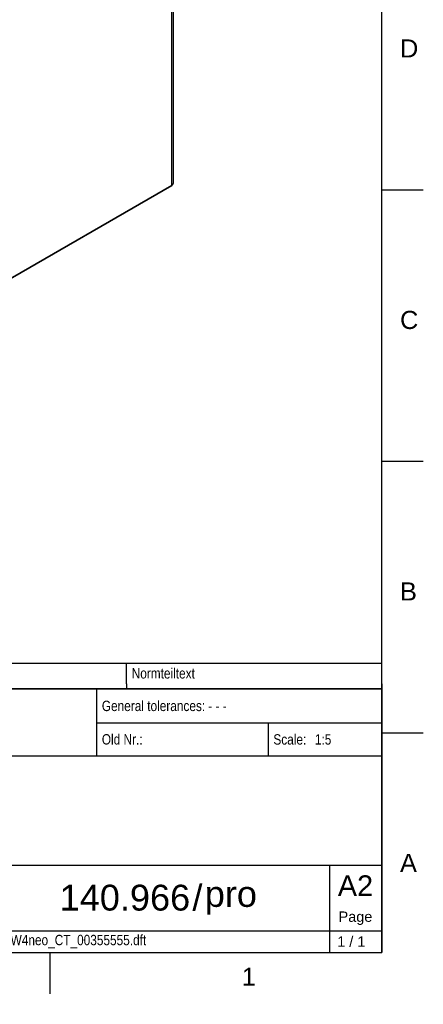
# Model space of a CAD drawing. Header units: millimetres. Extents: x 0 to 592, y 0 to 418.
# Tile 28 of 36: x 514 to 592, y 0 to 190. Entities that reach past the tile are written whole.
import ezdxf
from ezdxf import colors
from ezdxf.entities.mleader import LeaderData, LeaderLine
from ezdxf.math import Vec2, Vec3

# ---------------------------------------------------------------- set-up
doc = ezdxf.new("R2010")
doc.units = ezdxf.units.MM
for name, color, linetype in [('140.966_BW4NEO_C', 7, 'Continuous'), ('Cartouche', 7, 'Continuous'), ('Défaut', 7, 'Continuous'), ('Format', 7, 'Continuous'), ('Marges', 7, 'Continuous'), ('Standard', 7, 'Continuous')]:
    doc.layers.add(name, color=color, linetype=linetype)

# ---------------------------------------------------------------- blocks, each defined once
blk = doc.blocks.new('SE3')
at = {"layer": '140.966_BW4NEO_C', "color": 7, "linetype": 'Continuous'}
for p, q in [((543.36, 158.41), (543.36, 225.13)), ((543.65, 158.82), (543.65, 225.56)), ((488.43, 126.66), (543.34, 158.36)), ((488.45, 126.71), (543.36, 158.41))]:
    blk.add_line(p, q, dxfattribs=at)
for centre, radius, start, end in [((-8930.88, 15841.45), 18265.56, 301.014791, 301.244681), ((543.05, 158.91), 0.621, 297.5713, 338.4633), ((542.99, 158.87), 0.659, 344.058, 354.5214)]:
    blk.add_arc(centre, radius, start, end, dxfattribs=at)
blk.add_ellipse((543.29, 158.45), major_axis=(-0.05, 0.0866), ratio=0.57735, start_param=3.141593, end_param=3.926991, dxfattribs=at)
for points, knots in [([(480.56, 187.36), (488.92, 192.41), (502.3, 200.49), (518.7, 210.39), (528.54, 216.33), (534.44, 219.9), (537.98, 222.04), (540.1, 223.32), (541.38, 224.09), (542.18, 224.57), (542.68, 224.88), (542.98, 225.06), (543.14, 225.15), (543.22, 225.21), (543.27, 225.23), (543.29, 225.25)], [0, 0, 0, 0, 0.4, 0.64, 0.784, 0.8704, 0.92224, 0.953344, 0.972006, 0.983204, 0.991602, 0.995801, 0.9979, 0.998948, 1, 1, 1, 1]), ([(543.36, 158.41), (543.45, 158.46), (543.52, 158.52), (543.62, 158.66), (543.65, 158.74), (543.65, 158.81), (543.65, 158.82), (543.65, 158.82)], [0, 0, 0, 0, 0.25, 0.25, 0.5, 0.5, 0.5081929, 0.5081929, 0.5081929, 0.5081929])]:
    blk.add_open_spline(points, degree=3, knots=knots, dxfattribs=at)
blk = doc.blocks.new('_Dot')
at = {"color": 0, "linetype": 'ByBlock', "lineweight": -2}
blk.add_line((-0.5, 0), (-1, 0), dxfattribs=at)
at = {"color": 0, "linetype": 'ByBlock', "const_width": 0.5}
blk.add_lwpolyline([(-0.25, 0, 1), (0.25, 0, 1)], format="xyb", close=True, dxfattribs=at)
blk = doc.blocks.new('SE5')
at = {"layer": 'Marges', "char_height": 3.5, "width": 3.7133, "attachment_point": 1}
for s, insert in [('{\\fArial|b0||i0||c0|p34;\\C7;\\H3.5;\\W1.;D}', (587.5, 186.59)), ('{\\fArial|b0||i0||c0|p34;\\C7;\\H3.5;\\W1.;C}', (587.5, 134.09)), ('{\\fArial|b0||i0||c0|p34;\\C7;\\H3.5;\\W1.;B}', (587.5, 81.59)), ('{\\fArial|b0||i0||c0|p34;\\C7;\\H3.5;\\W1.;A}', (587.5, 29.09)), ('{\\fArial|b0||i0||c0|p34;\\C7;\\H3.5;\\W1.;1}', (556.88, 7.08))]:
    blk.add_mtext(s, dxfattribs=dict(at, insert=insert))
blk = doc.blocks.new('SE4')
at = {"layer": 'Marges'}
blk.add_blockref('SE5', (0, 0), dxfattribs=at)

msp = doc.modelspace()

# ---------------------------------------------------------------- linework, layer by layer
at = {"layer": 'Cartouche', "color": 7, "linetype": 'Continuous'}
for p, q in [((583.9868, 60.9908), (393.9868, 60.9908)), ((528.8088, 60.9908), (528.8088, 48.0686)), ((528.8088, 54.4008), (583.9867, 54.4008)), ((450.4467, 48.0686), (583.9867, 48.0686)), ((447.4467, 26.9186), (583.9867, 26.9186)), ((573.8268, 26.9186), (573.8266, 9.9986)), ((471.3467, 14.2286), (583.9867, 14.2286))]:
    msp.add_line(p, q, dxfattribs=at)
at = {"layer": 'Défaut', "color": 7, "linetype": 'Continuous'}
for p, q in [((393.9867, 65.9908), (583.9867, 65.9908)), ((534.5867, 61.9908), (534.5867, 65.9908)), ((583.9867, 61.9908), (583.9867, 65.9908)), ((393.9866, 60.9908), (583.9866, 60.9908)), ((393.9867, 60.9908), (583.9867, 60.9908)), ((534.5867, 61.9908), (534.5867, 60.9908)), ((583.9867, 61.9908), (583.9867, 60.9908)), ((583.9867, 60.9908), (583.9867, 9.99)), ((561.9988, 54.4008), (561.9988, 48.0708)), ((393.9867, 9.99), (583.9867, 9.99))]:
    msp.add_line(p, q, dxfattribs=at)
at = {"layer": 'Marges', "color": 7, "linetype": 'Continuous'}
for p, q in [((584, 10), (584, 410)), ((584, 157.5), (592, 157.5)), ((584, 105), (592, 105)), ((584, 52.5), (592, 52.5)), ((10, 10), (584, 10)), ((519.75, 10), (519.75, 2))]:
    msp.add_line(p, q, dxfattribs=at)

# ---------------------------------------------------------------- block references
msp.add_blockref('SE4', (0, 0))
at = {"layer": 'Standard'}
msp.add_blockref('SE3', (0, 0), dxfattribs=at)

# ---------------------------------------------------------------- texts
at = {"layer": 'Cartouche', "char_height": 2}
for s, insert, width, attachment_point in [('{\\fArial Narrow|b0||i0||c0|p34;\\C7;\\H2.;\\W1.;General tolerances:}', (529.8088, 57.692), 29.58847, 4), ('{\\fArial Narrow|b0||i0||c0|p34;\\C7;\\H2.;\\W1.;- - -}', (550.3893, 57.6954), 32.774717, 4), ('{\\fArial Narrow|b0||i0||c0|p34;\\C7;\\H2.;\\W1.;Old Nr.:}', (529.8088, 51.2254), 13.043037, 4), ('{\\fArial Narrow|b0||i0||c0|p34;\\C7;\\H2.;\\W1.;Scale:}', (562.9988, 51.2114), 9.626832, 4), ('{\\fArial|b0||i0||c0|p34;\\C7;\\H2.;\\W1.;Page}', (578.8756, 16.6466), 9.662494, 5), ('{\\fArial Narrow|b0||i0||c0|p34;\\C7;\\H2.;\\W1.;140.966_BW4neo_CT_00355555.dft}', (501.0818, 12.1434), 71.671298, 4)]:
    msp.add_mtext(s, dxfattribs=dict(at, insert=insert, width=width, attachment_point=attachment_point))
at = {"layer": 'Défaut'}
for s, insert, char_height, width, attachment_point in [('{\\fArial Narrow|b0||i0||c0|p34;\\C7;\\H2.;\\W1.;Normteiltext}', (535.5867, 63.9908), 2, 47.4, 4), ('{\\fArial Narrow|b0||i0||c0|p34;\\C7;\\H2.;\\W1.;1:5}', (571.0235, 51.2066), 2, 11.732802, 4), ('{\\fArial|b0||i0||c0|p34;\\C7;\\H5.;\\W1.;140.966}', (546.8971, 20.5908), 5, 57.728847, 6), ('{\\fArial|b0||i0||c0|p34;\\C7;\\H5.;\\W1.;/}', (548.3025, 20.59), 5, 2.696999, 5), ('{\\fArial|b0||i0||c0|p34;\\C7;\\H5.;\\W1.;pro}', (549.7231, 20.5857), 5, 21.11407, 4)]:
    msp.add_mtext(s, dxfattribs=dict(at, insert=insert, char_height=char_height, width=width, attachment_point=attachment_point))
at = {"layer": 'Format', "insert": (578.8756, 22.938), "char_height": 4, "width": 9.790145, "attachment_point": 5}
msp.add_mtext('{\\fArial|b0||i0||c0|p34;\\C7;\\H4.;\\W1.;A2}', dxfattribs=at)

# ---------------------------------------------------------------- leaders
at = {"layer": 'Cartouche', "color": 7, "linetype": 'Continuous'}
ml = msp.add_multileader_mtext('Standard', dxfattribs=at)
ml.set_content('{\\pxsm0.9;\\fArial|b0||i0||c0|p34;\\W1.;1 / 1\\P}', color=256)
ml.set_leader_properties()
ml.set_arrow_properties(name='DOT')
ml.build(insert=Vec2(0, 0))
ml.multileader.update_dxf_attribs({"leader_type": 0, "dogleg_length": 0, "arrow_head_size": 2})
ctx = ml.context
ctx.base_point, ctx.char_height, ctx.arrow_head_size, ctx.landing_gap_size = Vec3(573.7628, 12.1221), 2, 2, 0.7
ctx.text_align_type = 1
notes = []
notes.append((ctx, [(0, (0, 0, 0), (0, 0), (1, 0), 1, [])]))
ctx.mtext.insert, ctx.mtext.alignment = Vec3(578.0708, 13.1391), 2
for ctx, leaders in notes:
    for number, flags, end, landing, length, lines in leaders:
        leader = LeaderData()
        leader.index, (leader.has_last_leader_line, leader.has_dogleg_vector, leader.attachment_direction) = number, flags
        leader.last_leader_point, leader.dogleg_vector, leader.dogleg_length = Vec3(end), Vec3(landing), length
        for number, points, colour, breaks in lines:
            line = LeaderLine()
            line.index, line.vertices, line.color, line.breaks = number, Vec3.list(points), colors.encode_raw_color(colour), breaks
            leader.lines.append(line)
        ctx.leaders.append(leader)

doc.saveas('drawing.dxf')
